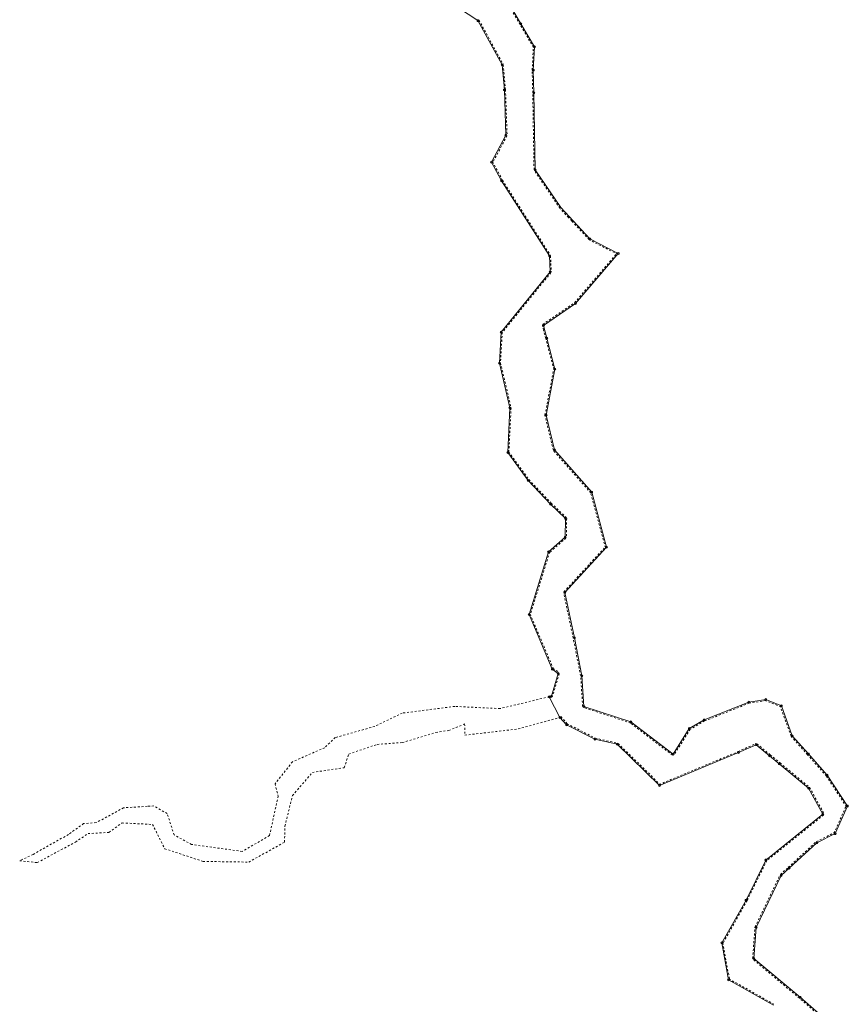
# Model space of a CAD drawing. Header units: metres. Extents: x 8374691 to 8380066, y 5527632 to 5531540.
# Tile 160 of 171: x 8378231 to 8378447, y 5528193 to 5528449. Entities that reach past the tile are written whole.
import ezdxf

# ---------------------------------------------------------------- set-up
doc = ezdxf.new("R2010")
doc.units = ezdxf.units.M
doc.header["$MEASUREMENT"] = 0
for name, pattern in [('0.5_0.5', [1, 0.5, -0.5]), ('219-500', [0]), ('egug-500', [1, 0.5, -0.5])]:
    doc.linetypes.add(name, pattern=pattern)
doc.layers.get('0').update_dxf_attribs({"color": 2, "linetype": 'CONTINUOUS', "lineweight": 5})
for name, color, linetype in [('202-punkt graniczny', 7, 'CONTINUOUS'), ('203-punkt graniczny', 7, 'CONTINUOUS'), ('218-Granica użytku po granicy działki', 7, 'CONTINUOUS'), ('218-kontur użytku gruntowego', 7, 'CONTINUOUS'), ('219-działka ewidencyjna', 7, 'CONTINUOUS')]:
    doc.layers.add(name, color=color, linetype=linetype)

# ---------------------------------------------------------------- blocks, each defined once
blk = doc.blocks.new('202')
at = {"color": 0, "linetype": 'Continuous', "lineweight": 0}
blk.add_circle((0, 0), 0.25, dxfattribs=at)
blk = doc.blocks.new('203')
at = {"linetype": 'Continuous', "lineweight": 0}
h = blk.add_hatch(color=0, dxfattribs=at)
edge = h.paths.add_edge_path()
edge.add_arc((0, 0), 0.045, 0, 360)

msp = doc.modelspace()

# ---------------------------------------------------------------- linework, layer by layer
at = {"layer": '218-Granica użytku po granicy działki', "color": 3, "linetype": '0.5_0.5', "lineweight": 18}
for p, q in [((8378361.182, 5528448.0867), (8378358.952, 5528451.8367)), ((8378350.5134, 5528449.2137), (8378350.5134, 5528449.2137)), ((8378350.5134, 5528449.2137), (8378350.5134, 5528449.2137)), ((8378350.5134, 5528449.2137), (8378356.7734, 5528437.7437)), ((8378364.712, 5528442.1467), (8378361.182, 5528448.0867)), ((8378361.182, 5528448.0867), (8378361.182, 5528448.0867)), ((8378361.182, 5528448.0867), (8378361.182, 5528448.0867)), ((8378361.182, 5528448.0867), (8378361.182, 5528448.0867)), ((8378361.182, 5528448.0867), (8378361.182, 5528448.0867)), ((8378364.3503, 5528436.1956), (8378364.6703, 5528442.3156)), ((8378364.6703, 5528442.3156), (8378364.6703, 5528442.3156)), ((8378364.6703, 5528442.3156), (8378364.6703, 5528442.3156)), ((8378364.712, 5528442.1467), (8378364.712, 5528442.1467)), ((8378364.712, 5528442.1467), (8378364.712, 5528442.1467)), ((8378356.7734, 5528437.7437), (8378356.7734, 5528437.7437)), ((8378356.7734, 5528437.7437), (8378356.7734, 5528437.7437)), ((8378356.8088, 5528437.6276), (8378356.8088, 5528437.6276)), ((8378356.8088, 5528437.6276), (8378356.8088, 5528437.6276)), ((8378356.8088, 5528437.6276), (8378357.4088, 5528431.1376)), ((8378364.5, 5528430.3022), (8378364.35, 5528436.1722)), ((8378364.35, 5528436.1722), (8378364.35, 5528436.1722)), ((8378364.35, 5528436.1722), (8378364.35, 5528436.1722)), ((8378364.3503, 5528436.1956), (8378364.3503, 5528436.1956)), ((8378364.3503, 5528436.1956), (8378364.3503, 5528436.1956)), ((8378357.4088, 5528431.1376), (8378357.4088, 5528431.1376)), ((8378357.4088, 5528431.1376), (8378357.4088, 5528431.1376)), ((8378357.4097, 5528431.1205), (8378357.4097, 5528431.1205)), ((8378357.4097, 5528431.1205), (8378357.4097, 5528431.1205)), ((8378357.4097, 5528431.1205), (8378357.8297, 5528419.2805)), ((8378364.7, 5528418.3849), (8378364.5, 5528430.3049)), ((8378364.5, 5528430.3049), (8378364.5, 5528430.3049)), ((8378364.5, 5528430.3049), (8378364.5, 5528430.3049)), ((8378364.5, 5528430.3022), (8378364.5, 5528430.3022)), ((8378364.5, 5528430.3022), (8378364.5, 5528430.3022)), ((8378357.7949, 5528419.129), (8378354.0649, 5528412.129)), ((8378357.7949, 5528419.129), (8378357.7949, 5528419.129)), ((8378357.7949, 5528419.129), (8378357.7949, 5528419.129)), ((8378357.8297, 5528419.2805), (8378357.8297, 5528419.2805)), ((8378357.8297, 5528419.2805), (8378357.8297, 5528419.2805)), ((8378364.84, 5528410.3049), (8378364.7, 5528418.3849)), ((8378364.7, 5528418.3849), (8378364.7, 5528418.3849)), ((8378364.7, 5528418.3849), (8378364.7, 5528418.3849)), ((8378364.7, 5528418.3849), (8378364.7, 5528418.3849)), ((8378364.7, 5528418.3849), (8378364.7, 5528418.3849)), ((8378354.0649, 5528412.129), (8378354.0649, 5528412.129)), ((8378354.0649, 5528412.129), (8378354.0649, 5528412.129)), ((8378354.0652, 5528412.4101), (8378354.0652, 5528412.4101)), ((8378354.0652, 5528412.4101), (8378354.0652, 5528412.4101)), ((8378354.0652, 5528412.4101), (8378356.6452, 5528407.5301)), ((8378364.84, 5528410.3049), (8378364.84, 5528410.3049)), ((8378364.84, 5528410.3049), (8378364.84, 5528410.3049)), ((8378371.5616, 5528400.2917), (8378364.8916, 5528410.1417)), ((8378364.8916, 5528410.1417), (8378364.8916, 5528410.1417)), ((8378364.8916, 5528410.1417), (8378364.8916, 5528410.1417)), ((8378356.6329, 5528407.5514), (8378356.6329, 5528407.5514)), ((8378356.6329, 5528407.5514), (8378356.6329, 5528407.5514)), ((8378356.6329, 5528407.5514), (8378369.0929, 5528388.0414)), ((8378356.6452, 5528407.5301), (8378356.6452, 5528407.5301)), ((8378356.6452, 5528407.5301), (8378356.6452, 5528407.5301)), ((8378371.5616, 5528400.2917), (8378371.5616, 5528400.2917)), ((8378371.5616, 5528400.2917), (8378371.5616, 5528400.2917)), ((8378373.8001, 5528397.876), (8378371.5901, 5528400.256)), ((8378371.5901, 5528400.256), (8378371.5901, 5528400.256)), ((8378371.5901, 5528400.256), (8378371.5901, 5528400.256)), ((8378373.8001, 5528397.876), (8378373.8001, 5528397.876)), ((8378373.8001, 5528397.876), (8378373.8001, 5528397.876)), ((8378374.6407, 5528396.9754), (8378373.8007, 5528397.8754)), ((8378373.8007, 5528397.8754), (8378373.8007, 5528397.8754)), ((8378373.8007, 5528397.8754), (8378373.8007, 5528397.8754)), ((8378379.1304, 5528392.1457), (8378374.6404, 5528396.9757)), ((8378374.6404, 5528396.9757), (8378374.6404, 5528396.9757)), ((8378374.6404, 5528396.9757), (8378374.6404, 5528396.9757)), ((8378374.6407, 5528396.9754), (8378374.6407, 5528396.9754)), ((8378374.6407, 5528396.9754), (8378374.6407, 5528396.9754)), ((8378379.1304, 5528392.1457), (8378379.1304, 5528392.1457)), ((8378379.1304, 5528392.1457), (8378379.1304, 5528392.1457)), ((8378386.6232, 5528388.283), (8378379.2132, 5528392.083)), ((8378379.2132, 5528392.083), (8378379.2132, 5528392.083)), ((8378379.2132, 5528392.083), (8378379.2132, 5528392.083)), ((8378375.3623, 5528375.7153), (8378386.5323, 5528388.7453)), ((8378386.5323, 5528388.7453), (8378386.5323, 5528388.7453)), ((8378386.5323, 5528388.7453), (8378386.5323, 5528388.7453)), ((8378386.6232, 5528388.283), (8378386.6232, 5528388.283)), ((8378386.6232, 5528388.283), (8378386.6232, 5528388.283)), ((8378369.0929, 5528388.0414), (8378369.0929, 5528388.0414)), ((8378369.0929, 5528388.0414), (8378369.0929, 5528388.0414)), ((8378369.1397, 5528387.8923), (8378369.1397, 5528387.8923)), ((8378369.1397, 5528387.8923), (8378369.1397, 5528387.8923)), ((8378369.1397, 5528387.8923), (8378369.3097, 5528383.7723)), ((8378369.2428, 5528383.5707), (8378356.4928, 5528367.8907)), ((8378369.2428, 5528383.5707), (8378369.2428, 5528383.5707)), ((8378369.2428, 5528383.5707), (8378369.2428, 5528383.5707)), ((8378369.3097, 5528383.7723), (8378369.3097, 5528383.7723)), ((8378369.3097, 5528383.7723), (8378369.3097, 5528383.7723)), ((8378367.1205, 5528370.0875), (8378375.4205, 5528375.7675)), ((8378375.3623, 5528375.7153), (8378375.3623, 5528375.7153)), ((8378375.3623, 5528375.7153), (8378375.3623, 5528375.7153)), ((8378375.4205, 5528375.7675), (8378375.4205, 5528375.7675)), ((8378375.4205, 5528375.7675), (8378375.4205, 5528375.7675)), ((8378356.5597, 5528368.0635), (8378356.1197, 5528360.0035)), ((8378356.4928, 5528367.8907), (8378356.4928, 5528367.8907)), ((8378356.4928, 5528367.8907), (8378356.4928, 5528367.8907)), ((8378356.5597, 5528368.0635), (8378356.5597, 5528368.0635)), ((8378356.5597, 5528368.0635), (8378356.5597, 5528368.0635)), ((8378367.2996, 5528368.605), (8378366.9996, 5528369.765)), ((8378366.9996, 5528369.765), (8378366.9996, 5528369.765)), ((8378366.9996, 5528369.765), (8378366.9996, 5528369.765)), ((8378367.1205, 5528370.0875), (8378367.1205, 5528370.0875)), ((8378367.1205, 5528370.0875), (8378367.1205, 5528370.0875)), ((8378367.2996, 5528368.605), (8378367.2996, 5528368.605)), ((8378367.2996, 5528368.605), (8378367.2996, 5528368.605)), ((8378367.8802, 5528366.4229), (8378367.3002, 5528368.6029)), ((8378367.3002, 5528368.6029), (8378367.3002, 5528368.6029)), ((8378367.3002, 5528368.6029), (8378367.3002, 5528368.6029)), ((8378369.9899, 5528358.3738), (8378367.8799, 5528366.4238)), ((8378367.8799, 5528366.4238), (8378367.8799, 5528366.4238)), ((8378367.8799, 5528366.4238), (8378367.8799, 5528366.4238)), ((8378367.8802, 5528366.4229), (8378367.8802, 5528366.4229)), ((8378367.8802, 5528366.4229), (8378367.8802, 5528366.4229)), ((8378356.1119, 5528360.089), (8378356.1119, 5528360.089)), ((8378356.1119, 5528360.089), (8378356.1119, 5528360.089)), ((8378356.1119, 5528360.089), (8378358.8519, 5528348.479)), ((8378356.1197, 5528360.0035), (8378356.1197, 5528360.0035)), ((8378356.1197, 5528360.0035), (8378356.1197, 5528360.0035)), ((8378367.6754, 5528346.5167), (8378369.9854, 5528358.5067)), ((8378369.9854, 5528358.5067), (8378369.9854, 5528358.5067)), ((8378369.9854, 5528358.5067), (8378369.9854, 5528358.5067)), ((8378369.9899, 5528358.3738), (8378369.9899, 5528358.3738)), ((8378369.9899, 5528358.3738), (8378369.9899, 5528358.3738)), ((8378358.8597, 5528348.3953), (8378358.2897, 5528336.7453)), ((8378358.8519, 5528348.479), (8378358.8519, 5528348.479)), ((8378358.8519, 5528348.479), (8378358.8519, 5528348.479)), ((8378358.8597, 5528348.3953), (8378358.8597, 5528348.3953)), ((8378358.8597, 5528348.3953), (8378358.8597, 5528348.3953)), ((8378367.6754, 5528346.5167), (8378367.6754, 5528346.5167)), ((8378367.6754, 5528346.5167), (8378367.6754, 5528346.5167)), ((8378369.8584, 5528337.3595), (8378367.6784, 5528346.3895)), ((8378367.6784, 5528346.3895), (8378367.6784, 5528346.3895)), ((8378367.6784, 5528346.3895), (8378367.6784, 5528346.3895)), ((8378369.8584, 5528337.3595), (8378369.8584, 5528337.3595)), ((8378369.8584, 5528337.3595), (8378369.8584, 5528337.3595)), ((8378379.605, 5528326.2517), (8378369.925, 5528337.2317)), ((8378369.925, 5528337.2317), (8378369.925, 5528337.2317)), ((8378369.925, 5528337.2317), (8378369.925, 5528337.2317)), ((8378358.2318, 5528336.9376), (8378358.2318, 5528336.9376)), ((8378358.2318, 5528336.9376), (8378358.2318, 5528336.9376)), ((8378358.2318, 5528336.9376), (8378363.5418, 5528329.7076)), ((8378358.2897, 5528336.7453), (8378358.2897, 5528336.7453)), ((8378358.2897, 5528336.7453), (8378358.2897, 5528336.7453)), ((8378363.5184, 5528329.7358), (8378363.5184, 5528329.7358)), ((8378363.5184, 5528329.7358), (8378363.5184, 5528329.7358)), ((8378363.5184, 5528329.7358), (8378369.3284, 5528323.5658)), ((8378363.5418, 5528329.7076), (8378363.5418, 5528329.7076)), ((8378363.5418, 5528329.7076), (8378363.5418, 5528329.7076)), ((8378383.4002, 5528312.042), (8378379.5402, 5528326.372)), ((8378379.5402, 5528326.372), (8378379.5402, 5528326.372)), ((8378379.5402, 5528326.372), (8378379.5402, 5528326.372)), ((8378379.605, 5528326.2517), (8378379.605, 5528326.2517)), ((8378379.605, 5528326.2517), (8378379.605, 5528326.2517)), ((8378369.3182, 5528323.576), (8378369.3182, 5528323.576)), ((8378369.3182, 5528323.576), (8378369.3182, 5528323.576)), ((8378369.3182, 5528323.576), (8378373.2382, 5528319.796)), ((8378369.3284, 5528323.5658), (8378369.3284, 5528323.5658)), ((8378369.3284, 5528323.5658), (8378369.3284, 5528323.5658)), ((8378373.33, 5528319.5737), (8378373.23, 5528314.7437)), ((8378373.2382, 5528319.796), (8378373.2382, 5528319.796)), ((8378373.2382, 5528319.796), (8378373.2382, 5528319.796)), ((8378373.33, 5528319.5737), (8378373.33, 5528319.5737)), ((8378373.33, 5528319.5737), (8378373.33, 5528319.5737)), ((8378373.128, 5528314.5247), (8378368.808, 5528310.7247)), ((8378373.128, 5528314.5247), (8378373.128, 5528314.5247)), ((8378373.128, 5528314.5247), (8378373.128, 5528314.5247)), ((8378373.23, 5528314.7437), (8378373.23, 5528314.7437)), ((8378373.23, 5528314.7437), (8378373.23, 5528314.7437)), ((8378372.6095, 5528300.5434), (8378383.4695, 5528312.3234)), ((8378383.4002, 5528312.042), (8378383.4002, 5528312.042)), ((8378383.4002, 5528312.042), (8378383.4002, 5528312.042)), ((8378383.4695, 5528312.3234), (8378383.4695, 5528312.3234)), ((8378383.4695, 5528312.3234), (8378383.4695, 5528312.3234)), ((8378368.8965, 5528310.8609), (8378363.8265, 5528294.5409)), ((8378368.808, 5528310.7247), (8378368.808, 5528310.7247)), ((8378368.808, 5528310.7247), (8378368.808, 5528310.7247)), ((8378368.8965, 5528310.8609), (8378368.8965, 5528310.8609)), ((8378368.8965, 5528310.8609), (8378368.8965, 5528310.8609)), ((8378375.0266, 5528288.5079), (8378372.5366, 5528300.2779)), ((8378372.5366, 5528300.2779), (8378372.5366, 5528300.2779)), ((8378372.5366, 5528300.2779), (8378372.5366, 5528300.2779)), ((8378372.6095, 5528300.5434), (8378372.6095, 5528300.5434)), ((8378372.6095, 5528300.5434), (8378372.6095, 5528300.5434)), ((8378363.816, 5528294.7476), (8378363.816, 5528294.7476)), ((8378363.816, 5528294.7476), (8378363.816, 5528294.7476)), ((8378363.816, 5528294.7476), (8378369.866, 5528280.5476)), ((8378363.8265, 5528294.5409), (8378363.8265, 5528294.5409)), ((8378363.8265, 5528294.5409), (8378363.8265, 5528294.5409)), ((8378376.9657, 5528278.6621), (8378375.0257, 5528288.5121)), ((8378375.0257, 5528288.5121), (8378375.0257, 5528288.5121)), ((8378375.0257, 5528288.5121), (8378375.0257, 5528288.5121)), ((8378375.0266, 5528288.5079), (8378375.0266, 5528288.5079)), ((8378375.0266, 5528288.5079), (8378375.0266, 5528288.5079)), ((8378369.7655, 5528280.6733), (8378369.7655, 5528280.6733)), ((8378369.7655, 5528280.6733), (8378369.7655, 5528280.6733)), ((8378369.7655, 5528280.6733), (8378371.2755, 5528279.5833)), ((8378371.3877, 5528279.2545), (8378369.6277, 5528273.3345)), ((8378369.866, 5528280.5476), (8378369.866, 5528280.5476)), ((8378369.866, 5528280.5476), (8378369.866, 5528280.5476)), ((8378371.2755, 5528279.5833), (8378371.2755, 5528279.5833)), ((8378371.2755, 5528279.5833), (8378371.2755, 5528279.5833)), ((8378371.3877, 5528279.2545), (8378371.3877, 5528279.2545)), ((8378371.3877, 5528279.2545), (8378371.3877, 5528279.2545)), ((8378377.4806, 5528270.7305), (8378376.9606, 5528278.7005)), ((8378376.9606, 5528278.7005), (8378376.9606, 5528278.7005)), ((8378376.9606, 5528278.7005), (8378376.9606, 5528278.7005)), ((8378376.9657, 5528278.6621), (8378376.9657, 5528278.6621)), ((8378376.9657, 5528278.6621), (8378376.9657, 5528278.6621)), ((8378369.4216, 5528273.1314), (8378368.8916, 5528272.9814)), ((8378368.8916, 5528272.9814), (8378368.8916, 5528272.9814)), ((8378368.8916, 5528272.9814), (8378368.8916, 5528272.9814)), ((8378369.4216, 5528273.1314), (8378369.4216, 5528273.1314)), ((8378369.4216, 5528273.1314), (8378369.4216, 5528273.1314)), ((8378369.6277, 5528273.3345), (8378369.6277, 5528273.3345)), ((8378369.6277, 5528273.3345), (8378369.6277, 5528273.3345)), ((8378377.4806, 5528270.7305), (8378377.4806, 5528270.7305)), ((8378377.4806, 5528270.7305), (8378377.4806, 5528270.7305)), ((8378389.9464, 5528266.435), (8378377.6864, 5528270.465)), ((8378377.6864, 5528270.465), (8378377.6864, 5528270.465)), ((8378377.6864, 5528270.465), (8378377.6864, 5528270.465)), ((8378420.8213, 5528271.6013), (8378409.1613, 5528266.9413)), ((8378425.1374, 5528272.2839), (8378420.7574, 5528271.5839)), ((8378420.7574, 5528271.5839), (8378420.7574, 5528271.5839)), ((8378420.7574, 5528271.5839), (8378420.7574, 5528271.5839)), ((8378420.8213, 5528271.6013), (8378420.8213, 5528271.6013)), ((8378420.8213, 5528271.6013), (8378420.8213, 5528271.6013)), ((8378429.0472, 5528270.6519), (8378424.9772, 5528272.3019)), ((8378424.9772, 5528272.3019), (8378424.9772, 5528272.3019)), ((8378424.9772, 5528272.3019), (8378424.9772, 5528272.3019)), ((8378425.1374, 5528272.2839), (8378425.1374, 5528272.2839)), ((8378425.1374, 5528272.2839), (8378425.1374, 5528272.2839)), ((8378431.6877, 5528263.0183), (8378428.8777, 5528270.8283)), ((8378428.8777, 5528270.8283), (8378428.8777, 5528270.8283)), ((8378428.8777, 5528270.8283), (8378428.8777, 5528270.8283)), ((8378429.0472, 5528270.6519), (8378429.0472, 5528270.6519)), ((8378429.0472, 5528270.6519), (8378429.0472, 5528270.6519)), ((8378371.7911, 5528268.0928), (8378371.7911, 5528268.0928)), ((8378371.7911, 5528268.0928), (8378371.7911, 5528268.0928)), ((8378371.7911, 5528268.0928), (8378373.5411, 5528266.1828)), ((8378373.4568, 5528266.247), (8378373.4568, 5528266.247)), ((8378373.4568, 5528266.247), (8378373.4568, 5528266.247)), ((8378373.4568, 5528266.247), (8378380.8268, 5528262.467)), ((8378373.5411, 5528266.1828), (8378373.5411, 5528266.1828)), ((8378373.5411, 5528266.1828), (8378373.5411, 5528266.1828)), ((8378400.8279, 5528258.1015), (8378389.8579, 5528266.4815)), ((8378389.8579, 5528266.4815), (8378389.8579, 5528266.4815)), ((8378389.8579, 5528266.4815), (8378389.8579, 5528266.4815)), ((8378389.9464, 5528266.435), (8378389.9464, 5528266.435)), ((8378389.9464, 5528266.435), (8378389.9464, 5528266.435)), ((8378409.2003, 5528266.9605), (8378405.3703, 5528264.7405)), ((8378409.1613, 5528266.9413), (8378409.1613, 5528266.9413)), ((8378409.1613, 5528266.9413), (8378409.1613, 5528266.9413)), ((8378409.2003, 5528266.9605), (8378409.2003, 5528266.9605)), ((8378409.2003, 5528266.9605), (8378409.2003, 5528266.9605)), ((8378405.4735, 5528264.8398), (8378401.2635, 5528258.1798)), ((8378405.3703, 5528264.7405), (8378405.3703, 5528264.7405)), ((8378405.3703, 5528264.7405), (8378405.3703, 5528264.7405)), ((8378405.4735, 5528264.8398), (8378405.4735, 5528264.8398)), ((8378405.4735, 5528264.8398), (8378405.4735, 5528264.8398)), ((8378431.6877, 5528263.0183), (8378431.6877, 5528263.0183)), ((8378431.6877, 5528263.0183), (8378431.6877, 5528263.0183)), ((8378435.9659, 5528258.1805), (8378431.7459, 5528262.9205)), ((8378431.7459, 5528262.9205), (8378431.7459, 5528262.9205)), ((8378431.7459, 5528262.9205), (8378431.7459, 5528262.9205)), ((8378380.7551, 5528262.4928), (8378380.7551, 5528262.4928)), ((8378380.7551, 5528262.4928), (8378380.7551, 5528262.4928)), ((8378380.7551, 5528262.4928), (8378386.5551, 5528261.2028)), ((8378380.8268, 5528262.467), (8378380.8268, 5528262.467)), ((8378380.8268, 5528262.467), (8378380.8268, 5528262.467)), ((8378386.5551, 5528261.2028), (8378386.5551, 5528261.2028)), ((8378386.5551, 5528261.2028), (8378386.5551, 5528261.2028)), ((8378386.6997, 5528261.1248), (8378386.6997, 5528261.1248)), ((8378386.6997, 5528261.1248), (8378386.6997, 5528261.1248)), ((8378386.6997, 5528261.1248), (8378397.6997, 5528250.3848)), ((8378417.9261, 5528259.0033), (8378422.4961, 5528261.0733)), ((8378422.4961, 5528261.0733), (8378422.4961, 5528261.0733)), ((8378422.4961, 5528261.0733), (8378422.4961, 5528261.0733)), ((8378422.8117, 5528261.0307), (8378422.8117, 5528261.0307)), ((8378422.8117, 5528261.0307), (8378422.8117, 5528261.0307)), ((8378422.8117, 5528261.0307), (8378426.2817, 5528258.1507)), ((8378397.3748, 5528250.4469), (8378417.9348, 5528259.0069)), ((8378400.8279, 5528258.1015), (8378400.8279, 5528258.1015)), ((8378400.8279, 5528258.1015), (8378400.8279, 5528258.1015)), ((8378401.2635, 5528258.1798), (8378401.2635, 5528258.1798)), ((8378401.2635, 5528258.1798), (8378401.2635, 5528258.1798)), ((8378417.9261, 5528259.0033), (8378417.9261, 5528259.0033)), ((8378417.9261, 5528259.0033), (8378417.9261, 5528259.0033)), ((8378417.9348, 5528259.0069), (8378417.9348, 5528259.0069)), ((8378417.9348, 5528259.0069), (8378417.9348, 5528259.0069)), ((8378426.2811, 5528258.1513), (8378426.2811, 5528258.1513)), ((8378426.2811, 5528258.1513), (8378426.2811, 5528258.1513)), ((8378426.2811, 5528258.1513), (8378428.8211, 5528256.0513)), ((8378426.2817, 5528258.1507), (8378426.2817, 5528258.1507)), ((8378426.2817, 5528258.1507), (8378426.2817, 5528258.1507)), ((8378440.8756, 5528252.6508), (8378435.9656, 5528258.1808)), ((8378435.9656, 5528258.1808), (8378435.9656, 5528258.1808)), ((8378435.9656, 5528258.1808), (8378435.9656, 5528258.1808)), ((8378435.9659, 5528258.1805), (8378435.9659, 5528258.1805)), ((8378435.9659, 5528258.1805), (8378435.9659, 5528258.1805)), ((8378428.8211, 5528256.0513), (8378428.8211, 5528256.0513)), ((8378428.8211, 5528256.0513), (8378428.8211, 5528256.0513)), ((8378428.8214, 5528256.051), (8378428.8214, 5528256.051)), ((8378428.8214, 5528256.051), (8378428.8214, 5528256.051)), ((8378428.8214, 5528256.051), (8378436.4514, 5528249.731)), ((8378446.0789, 5528244.6859), (8378440.8489, 5528252.6859)), ((8378440.8489, 5528252.6859), (8378440.8489, 5528252.6859)), ((8378440.8489, 5528252.6859), (8378440.8489, 5528252.6859)), ((8378440.8756, 5528252.6508), (8378440.8756, 5528252.6508)), ((8378440.8756, 5528252.6508), (8378440.8756, 5528252.6508)), ((8378397.3748, 5528250.4469), (8378397.3748, 5528250.4469)), ((8378397.3748, 5528250.4469), (8378397.3748, 5528250.4469)), ((8378397.6997, 5528250.3848), (8378397.6997, 5528250.3848)), ((8378397.6997, 5528250.3848), (8378397.6997, 5528250.3848)), ((8378436.4514, 5528249.731), (8378436.4514, 5528249.731)), ((8378436.4514, 5528249.731), (8378436.4514, 5528249.731)), ((8378436.5231, 5528249.6443), (8378436.5231, 5528249.6443)), ((8378436.5231, 5528249.6443), (8378436.5231, 5528249.6443)), ((8378436.5231, 5528249.6443), (8378440.2331, 5528242.8843)), ((8378442.8558, 5528237.7821), (8378446.0558, 5528244.9721)), ((8378446.0558, 5528244.9721), (8378446.0558, 5528244.9721)), ((8378446.0558, 5528244.9721), (8378446.0558, 5528244.9721)), ((8378440.1578, 5528242.506), (8378425.2978, 5528230.576)), ((8378440.1578, 5528242.506), (8378440.1578, 5528242.506)), ((8378440.1578, 5528242.506), (8378440.1578, 5528242.506)), ((8378440.2331, 5528242.8843), (8378440.2331, 5528242.8843)), ((8378440.2331, 5528242.8843), (8378440.2331, 5528242.8843)), ((8378446.0789, 5528244.6859), (8378446.0789, 5528244.6859)), ((8378446.0789, 5528244.6859), (8378446.0789, 5528244.6859)), ((8378438.2762, 5528235.5785), (8378442.9962, 5528237.9285)), ((8378442.8558, 5528237.7821), (8378442.8558, 5528237.7821)), ((8378442.8558, 5528237.7821), (8378442.8558, 5528237.7821)), ((8378442.9962, 5528237.9285), (8378442.9962, 5528237.9285)), ((8378442.9962, 5528237.9285), (8378442.9962, 5528237.9285)), ((8378430.9675, 5528228.9114), (8378438.2075, 5528235.5314)), ((8378438.2075, 5528235.5314), (8378438.2075, 5528235.5314)), ((8378438.2075, 5528235.5314), (8378438.2075, 5528235.5314)), ((8378438.2762, 5528235.5785), (8378438.2762, 5528235.5785)), ((8378438.2762, 5528235.5785), (8378438.2762, 5528235.5785)), ((8378425.3791, 5528230.6771), (8378420.2391, 5528220.2671)), ((8378425.2978, 5528230.576), (8378425.2978, 5528230.576)), ((8378425.2978, 5528230.576), (8378425.2978, 5528230.576)), ((8378425.3791, 5528230.6771), (8378425.3791, 5528230.6771)), ((8378425.3791, 5528230.6771), (8378425.3791, 5528230.6771)), ((8378422.3197, 5528213.4202), (8378428.8397, 5528226.9402)), ((8378428.8397, 5528226.9402), (8378428.8397, 5528226.9402)), ((8378428.8397, 5528226.9402), (8378428.8397, 5528226.9402)), ((8378428.9078, 5528227.0317), (8378430.9678, 5528228.9117)), ((8378428.9078, 5528227.0317), (8378428.9078, 5528227.0317)), ((8378428.9078, 5528227.0317), (8378428.9078, 5528227.0317)), ((8378430.9675, 5528228.9114), (8378430.9675, 5528228.9114)), ((8378430.9675, 5528228.9114), (8378430.9675, 5528228.9114)), ((8378430.9678, 5528228.9117), (8378430.9678, 5528228.9117)), ((8378430.9678, 5528228.9117), (8378430.9678, 5528228.9117)), ((8378420.231, 5528220.2524), (8378413.931, 5528209.1124)), ((8378420.231, 5528220.2524), (8378420.231, 5528220.2524)), ((8378420.231, 5528220.2524), (8378420.231, 5528220.2524)), ((8378420.2391, 5528220.2671), (8378420.2391, 5528220.2671)), ((8378420.2391, 5528220.2671), (8378420.2391, 5528220.2671)), ((8378421.7009, 5528205.2219), (8378422.2909, 5528213.3119)), ((8378422.2909, 5528213.3119), (8378422.2909, 5528213.3119)), ((8378422.2909, 5528213.3119), (8378422.2909, 5528213.3119)), ((8378422.3197, 5528213.4202), (8378422.3197, 5528213.4202)), ((8378422.3197, 5528213.4202), (8378422.3197, 5528213.4202)), ((8378413.931, 5528209.1124), (8378413.931, 5528209.1124)), ((8378413.931, 5528209.1124), (8378413.931, 5528209.1124)), ((8378413.9652, 5528209.3128), (8378413.9652, 5528209.3128)), ((8378413.9652, 5528209.3128), (8378413.9652, 5528209.3128)), ((8378413.9652, 5528209.3128), (8378415.6852, 5528199.6928)), ((8378421.7009, 5528205.2219), (8378421.7009, 5528205.2219)), ((8378421.7009, 5528205.2219), (8378421.7009, 5528205.2219)), ((8378433.8674, 5528194.8699), (8378421.8074, 5528204.9699)), ((8378421.8074, 5528204.9699), (8378421.8074, 5528204.9699)), ((8378421.8074, 5528204.9699), (8378421.8074, 5528204.9699)), ((8378415.5376, 5528199.901), (8378415.5376, 5528199.901)), ((8378415.5376, 5528199.901), (8378415.5376, 5528199.901)), ((8378415.5376, 5528199.901), (8378427.2276, 5528193.291)), ((8378415.6852, 5528199.6928), (8378415.6852, 5528199.6928)), ((8378415.6852, 5528199.6928), (8378415.6852, 5528199.6928)), ((8378441.4444, 5528188.3526), (8378433.8644, 5528194.8726)), ((8378433.8644, 5528194.8726), (8378433.8644, 5528194.8726)), ((8378433.8644, 5528194.8726), (8378433.8644, 5528194.8726)), ((8378433.8674, 5528194.8699), (8378433.8674, 5528194.8699)), ((8378433.8674, 5528194.8699), (8378433.8674, 5528194.8699)), ((8378427.2276, 5528193.291), (8378427.2276, 5528193.291)), ((8378427.2276, 5528193.291), (8378427.2276, 5528193.291))]:
    msp.add_line(p, q, dxfattribs=at)
at = {"layer": '218-kontur użytku gruntowego', "color": 3, "linetype": 'egug-500', "lineweight": 18, "flags": 128}
for points in [[(8378368.81, 5528273.27), (8378355.98, 5528270.18)], [(8378344.21, 5528270.75), (8378330.56, 5528269.01)], [(8378355.98, 5528270.18), (8378344.21, 5528270.75)], [(8378330.56, 5528269.01), (8378323.41, 5528265.55)], [(8378360.73, 5528264.89), (8378371.57, 5528267.89)], [(8378323.41, 5528265.55), (8378313.13, 5528262.64)], [(8378342.66, 5528264.51), (8378346.79, 5528266.18)], [(8378346.79, 5528266.18), (8378346.84, 5528263.28)], [(8378330.57, 5528261.35), (8378339.28, 5528263.96)], [(8378339.28, 5528263.96), (8378342.66, 5528264.51)], [(8378346.84, 5528263.28), (8378360.73, 5528264.89)], [(8378313.13, 5528262.64), (8378310.38, 5528260.02)], [(8378316.66, 5528258.37), (8378324.04, 5528260.87)], [(8378324.04, 5528260.87), (8378330.57, 5528261.35)], [(8378310.38, 5528260.02), (8378302, 5528256.34)], [(8378315.45, 5528254.82), (8378316.66, 5528258.37)], [(8378302, 5528256.34), (8378297.46, 5528250.63)], [(8378302, 5528247.56), (8378307.18, 5528253.57)], [(8378307.18, 5528253.57), (8378315.45, 5528254.82)], [(8378297.46, 5528250.63), (8378298.29, 5528247.44)], [(8378298.29, 5528247.44), (8378296.03, 5528237.14)], [(8378300.04, 5528239.61), (8378302, 5528247.56)], [(8378265.95, 5528244.87), (8378264.26, 5528244.77)], [(8378269.43, 5528242.88), (8378265.95, 5528244.87)], [(8378258.09, 5528244.39), (8378250.94, 5528240.52)], [(8378264.26, 5528244.77), (8378258.09, 5528244.39)], [(8378271.19, 5528237.34), (8378269.43, 5528242.88)], [(8378247.67, 5528240.28), (8378243.71, 5528237.43)], [(8378250.94, 5528240.52), (8378247.67, 5528240.28)], [(8378254.28, 5528237.98), (8378257.68, 5528240.45)], [(8378257.68, 5528240.45), (8378265.62, 5528240.06)], [(8378265.62, 5528240.06), (8378268.77, 5528233.73)], [(8378243.71, 5528237.43), (8378234.54, 5528232.27)], [(8378245.55, 5528235.48), (8378248.83, 5528237.66)], [(8378248.83, 5528237.66), (8378254.28, 5528237.98)], [(8378275.76, 5528234.85), (8378271.19, 5528237.34)], [(8378296.03, 5528237.14), (8378288.93, 5528233.04)], [(8378299.95, 5528235.47), (8378300.04, 5528239.61)], [(8378235.63, 5528230.13), (8378245.55, 5528235.48)], [(8378288.93, 5528233.04), (8378275.76, 5528234.85)], [(8378290.67, 5528230.27), (8378299.95, 5528235.47)], [(8378234.54, 5528232.27), (8378231.05, 5528230.62)], [(8378268.77, 5528233.73), (8378278.75, 5528230.44)], [(8378231.05, 5528230.62), (8378235.63, 5528230.13)], [(8378278.75, 5528230.44), (8378290.67, 5528230.27)]]:
    msp.add_lwpolyline(points, dxfattribs=at)
at = {"layer": '219-działka ewidencyjna', "color": 7, "linetype": '219-500', "lineweight": 18, "flags": 128}
for points in [[(8378350.25, 5528449.07), (8378342.91, 5528453.87)], [(8378361.44, 5528448.24), (8378359.21, 5528451.99)], [(8378356.51, 5528437.6), (8378350.25, 5528449.07)], [(8378364.97, 5528442.3), (8378361.44, 5528448.24)], [(8378364.97, 5528442.3), (8378364.65, 5528436.18)], [(8378357.11, 5528431.11), (8378356.51, 5528437.6)], [(8378364.8, 5528430.31), (8378364.65, 5528436.18)], [(8378357.53, 5528419.27), (8378357.11, 5528431.11)], [(8378365.14, 5528410.31), (8378364.8, 5528430.31)], [(8378357.53, 5528419.27), (8378353.8, 5528412.27)], [(8378356.38, 5528407.39), (8378353.8, 5528412.27)], [(8378371.81, 5528400.46), (8378365.14, 5528410.31)], [(8378368.84, 5528387.88), (8378356.38, 5528407.39)], [(8378379.35, 5528392.35), (8378371.81, 5528400.46)], [(8378386.76, 5528388.55), (8378379.35, 5528392.35)], [(8378386.76, 5528388.55), (8378375.59, 5528375.52)], [(8378369.01, 5528383.76), (8378368.84, 5528387.88)], [(8378369.01, 5528383.76), (8378356.26, 5528368.08)], [(8378375.59, 5528375.52), (8378367.29, 5528369.84)], [(8378356.26, 5528368.08), (8378355.82, 5528360.02)], [(8378368.17, 5528366.5), (8378367.29, 5528369.84)], [(8378370.28, 5528358.45), (8378368.17, 5528366.5)], [(8378358.56, 5528348.41), (8378355.82, 5528360.02)], [(8378370.28, 5528358.45), (8378367.97, 5528346.46)], [(8378358.56, 5528348.41), (8378357.99, 5528336.76)], [(8378370.15, 5528337.43), (8378367.97, 5528346.46)], [(8378379.83, 5528326.45), (8378370.15, 5528337.43)], [(8378363.3, 5528329.53), (8378357.99, 5528336.76)], [(8378369.11, 5528323.36), (8378363.3, 5528329.53)], [(8378383.69, 5528312.12), (8378379.83, 5528326.45)], [(8378373.03, 5528319.58), (8378369.11, 5528323.36)], [(8378372.93, 5528314.75), (8378373.03, 5528319.58)], [(8378372.93, 5528314.75), (8378368.61, 5528310.95)], [(8378383.69, 5528312.12), (8378372.83, 5528300.34)], [(8378368.61, 5528310.95), (8378363.54, 5528294.63)], [(8378375.32, 5528288.57), (8378372.83, 5528300.34)], [(8378369.59, 5528280.43), (8378363.54, 5528294.63)], [(8378377.26, 5528278.72), (8378375.32, 5528288.57)], [(8378371.1, 5528279.34), (8378369.34, 5528273.42)], [(8378371.1, 5528279.34), (8378369.59, 5528280.43)], [(8378377.78, 5528270.75), (8378377.26, 5528278.72)], [(8378369.34, 5528273.42), (8378368.81, 5528273.27)], [(8378371.57, 5528267.89), (8378368.81, 5528273.27)], [(8378390.04, 5528266.72), (8378377.78, 5528270.75)], [(8378420.71, 5528271.88), (8378409.05, 5528267.22)], [(8378425.09, 5528272.58), (8378420.71, 5528271.88)], [(8378429.16, 5528270.93), (8378425.09, 5528272.58)], [(8378431.97, 5528263.12), (8378429.16, 5528270.93)], [(8378373.32, 5528265.98), (8378371.57, 5528267.89)], [(8378380.69, 5528262.2), (8378373.32, 5528265.98)], [(8378401.01, 5528258.34), (8378390.04, 5528266.72)], [(8378409.05, 5528267.22), (8378405.22, 5528265)], [(8378405.22, 5528265), (8378401.01, 5528258.34)], [(8378436.19, 5528258.38), (8378431.97, 5528263.12)], [(8378386.49, 5528260.91), (8378380.69, 5528262.2)], [(8378397.49, 5528250.17), (8378386.49, 5528260.91)], [(8378422.62, 5528260.8), (8378418.05, 5528258.73)], [(8378426.09, 5528257.92), (8378422.62, 5528260.8)], [(8378418.05, 5528258.73), (8378397.49, 5528250.17)], [(8378428.63, 5528255.82), (8378426.09, 5528257.92)], [(8378441.1, 5528252.85), (8378436.19, 5528258.38)], [(8378436.26, 5528249.5), (8378428.63, 5528255.82)], [(8378446.33, 5528244.85), (8378441.1, 5528252.85)], [(8378439.97, 5528242.74), (8378436.26, 5528249.5)], [(8378446.33, 5528244.85), (8378443.13, 5528237.66)], [(8378439.97, 5528242.74), (8378425.11, 5528230.81)], [(8378443.13, 5528237.66), (8378438.41, 5528235.31)], [(8378438.41, 5528235.31), (8378431.17, 5528228.69)], [(8378425.11, 5528230.81), (8378419.97, 5528220.4)], [(8378431.17, 5528228.69), (8378429.11, 5528226.81)], [(8378429.11, 5528226.81), (8378422.59, 5528213.29)], [(8378419.97, 5528220.4), (8378413.67, 5528209.26)], [(8378422.59, 5528213.29), (8378422, 5528205.2)], [(8378415.39, 5528199.64), (8378413.67, 5528209.26)], [(8378434.06, 5528195.1), (8378422, 5528205.2)], [(8378427.08, 5528193.03), (8378415.39, 5528199.64)], [(8378441.64, 5528188.58), (8378434.06, 5528195.1)]]:
    msp.add_lwpolyline(points, dxfattribs=at)

# ---------------------------------------------------------------- block references
at = {"layer": '202-punkt graniczny', "color": 7, "linetype": 'Continuous', "lineweight": 18}
for p in [(8378350.25, 5528449.07), (8378361.44, 5528448.24), (8378364.97, 5528442.3), (8378356.51, 5528437.6), (8378364.65, 5528436.18), (8378357.11, 5528431.11), (8378364.8, 5528430.31), (8378357.53, 5528419.27), (8378353.8, 5528412.27), (8378365.14, 5528410.31), (8378356.38, 5528407.39), (8378379.35, 5528392.35), (8378386.76, 5528388.55), (8378368.84, 5528387.88), (8378369.01, 5528383.76), (8378375.59, 5528375.52), (8378356.26, 5528368.08), (8378367.29, 5528369.84), (8378368.17, 5528366.5), (8378355.82, 5528360.02), (8378370.28, 5528358.45), (8378358.56, 5528348.41), (8378367.97, 5528346.46), (8378357.99, 5528336.76), (8378370.15, 5528337.43), (8378363.3, 5528329.53), (8378379.83, 5528326.45), (8378369.11, 5528323.36), (8378373.03, 5528319.58), (8378372.93, 5528314.75), (8378383.69, 5528312.12), (8378368.61, 5528310.95), (8378372.83, 5528300.34), (8378363.54, 5528294.63), (8378375.32, 5528288.57), (8378369.59, 5528280.43), (8378371.1, 5528279.34), (8378377.26, 5528278.72), (8378368.81, 5528273.27), (8378369.34, 5528273.42), (8378377.78, 5528270.75), (8378420.71, 5528271.88), (8378425.09, 5528272.58), (8378429.16, 5528270.93), (8378371.57, 5528267.89), (8378373.32, 5528265.98), (8378390.04, 5528266.72), (8378409.05, 5528267.22), (8378405.22, 5528265), (8378431.97, 5528263.12), (8378380.69, 5528262.2), (8378386.49, 5528260.91), (8378422.62, 5528260.8), (8378401.01, 5528258.34), (8378418.05, 5528258.73), (8378426.09, 5528257.92), (8378436.19, 5528258.38), (8378428.63, 5528255.82), (8378441.1, 5528252.85), (8378397.49, 5528250.17), (8378436.26, 5528249.5), (8378446.33, 5528244.85), (8378439.97, 5528242.74), (8378443.13, 5528237.66), (8378438.41, 5528235.31), (8378425.11, 5528230.81), (8378429.11, 5528226.81), (8378431.17, 5528228.69), (8378419.97, 5528220.4), (8378422.59, 5528213.29), (8378413.67, 5528209.26), (8378422, 5528205.2), (8378415.39, 5528199.64), (8378434.06, 5528195.1)]:
    msp.add_blockref('202', p, dxfattribs=at)
at = {"layer": '203-punkt graniczny', "color": 7, "linetype": 'Continuous', "lineweight": 18}
msp.add_blockref('203', (8378371.81, 5528400.46), dxfattribs=at)

doc.saveas('drawing.dxf')
